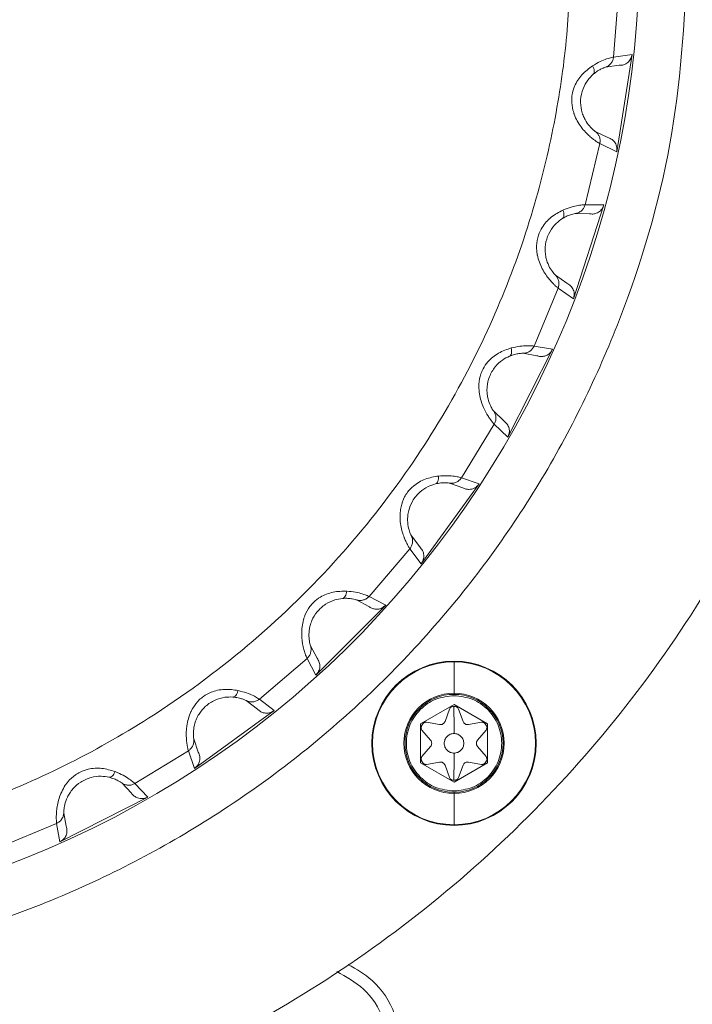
# Model space of a CAD drawing. Header units: millimetres. Extents: x 19214 to 26510, y -7957 to -532.
# Tile 18 of 150: x 21923 to 21950, y -5445 to -5405. Entities that reach past the tile are written whole.
import ezdxf

# ---------------------------------------------------------------- set-up
doc = ezdxf.new("R2010")
doc.units = ezdxf.units.MM
doc.header["$LTSCALE"] = 0.3175
doc.layers.add('1轮廓实线层', color=7, linetype='Continuous', lineweight=18)
doc.layers.add('7标注层', color=4, linetype='Continuous', lineweight=13)

msp = doc.modelspace()

# ---------------------------------------------------------------- linework, layer by layer
at = {"layer": '1轮廓实线层', "ltscale": 10}
for p, q in [((21947.079, -5404.113), (21946.878, -5406.665)), ((21946.878, -5406.665), (21947.633, -5406.558)), ((21947.633, -5406.558), (21947.003, -5410.537)), ((21946.544, -5407.082), (21947.109, -5407.004)), ((21946.642, -5409.951), (21946.129, -5409.701)), ((21946.318, -5410.201), (21945.72, -5412.691)), ((21946.328, -5410.101), (21946.318, -5410.201)), ((21947.003, -5410.537), (21946.318, -5410.201)), ((21946.483, -5412.703), (21945.238, -5416.534)), ((21945.325, -5413.051), (21945.896, -5413.061)), ((21945.72, -5412.691), (21946.483, -5412.703)), ((21944.973, -5415.899), (21944.506, -5415.572)), ((21944.614, -5416.096), (21943.634, -5418.461)), ((21945.238, -5416.534), (21944.614, -5416.096)), ((21944.386, -5418.593), (21942.557, -5422.182)), ((21943.634, -5418.461), (21944.386, -5418.593)), ((21943.187, -5418.755), (21943.749, -5418.855)), ((21942.394, -5421.513), (21941.984, -5421.117)), ((21942.009, -5421.651), (21940.671, -5423.834)), ((21942.557, -5422.182), (21942.009, -5421.651)), ((21940.671, -5423.834), (21941.393, -5424.082)), ((21941.393, -5424.082), (21939.025, -5427.341)), ((21940.184, -5424.055), (21940.723, -5424.241)), ((21938.969, -5426.655), (21938.625, -5426.2)), ((21938.566, -5426.731), (21936.904, -5428.678)), ((21939.025, -5427.341), (21938.566, -5426.731)), ((21936.904, -5428.678), (21937.578, -5429.035)), ((21937.578, -5429.035), (21934.729, -5431.884)), ((21936.388, -5428.819), (21936.891, -5429.088)), ((21934.782, -5431.197), (21934.513, -5430.694)), ((21934.372, -5431.21), (21932.425, -5432.872)), ((21934.729, -5431.884), (21934.372, -5431.21)), ((21940.366, -5431.35), (21940.366, -5432.623)), ((21940.366, -5432.623), (21940.366, -5432.674)), ((21931.893, -5432.931), (21932.349, -5433.275)), ((21932.425, -5432.872), (21933.035, -5433.331)), ((21938.999, -5433.883), (21940.366, -5433.093)), ((21940.366, -5433.093), (21941.734, -5433.883)), ((21933.035, -5433.331), (21929.776, -5435.699)), ((21939.999, -5433.778), (21940.183, -5433.272)), ((21940.319, -5433.173), (21940.414, -5433.173)), ((21940.55, -5433.272), (21940.734, -5433.778)), ((21938.999, -5435.462), (21938.999, -5433.883)), ((21939.044, -5433.964), (21939.092, -5433.882)), ((21939.239, -5433.812), (21939.776, -5433.907)), ((21940.957, -5433.907), (21941.494, -5433.812)), ((21941.641, -5433.882), (21941.688, -5433.964)), ((21941.734, -5433.883), (21941.734, -5435.462)), ((21939.411, -5434.547), (21939.06, -5434.129)), ((21941.671, -5434.131), (21941.322, -5434.547)), ((21941.688, -5433.964), (21941.72, -5434.037)), ((21929.935, -5435.029), (21929.749, -5434.49)), ((21929.528, -5434.977), (21927.345, -5436.315)), ((21929.776, -5435.699), (21929.528, -5434.977)), ((21939.06, -5435.216), (21939.411, -5434.798)), ((21941.322, -5434.798), (21941.671, -5435.214)), ((21940.366, -5436.252), (21938.999, -5435.462)), ((21939.092, -5435.463), (21939.044, -5435.381)), ((21939.776, -5435.438), (21939.239, -5435.533)), ((21941.734, -5435.462), (21940.366, -5436.252)), ((21940.957, -5435.438), (21940.922, -5435.435)), ((21941.494, -5435.533), (21940.957, -5435.438)), ((21941.688, -5435.381), (21941.641, -5435.463)), ((21941.72, -5435.307), (21941.688, -5435.381)), ((21940.183, -5436.073), (21939.999, -5435.567)), ((21940.734, -5435.567), (21940.55, -5436.073)), ((21926.811, -5436.29), (21927.207, -5436.701)), ((21927.345, -5436.315), (21927.876, -5436.863)), ((21940.414, -5436.172), (21940.319, -5436.172)), ((21940.366, -5436.671), (21940.366, -5436.722)), ((21940.366, -5436.722), (21940.366, -5437.995)), ((21927.876, -5436.863), (21924.287, -5438.692)), ((21924.449, -5437.517), (21924.449, -5437.493)), ((21924.549, -5438.055), (21924.449, -5437.517)), ((21924.155, -5437.94), (21921.79, -5438.92)), ((21924.287, -5438.692), (21924.155, -5437.94))]:
    msp.add_line(p, q, dxfattribs=at)
msp.add_circle((21940.366, -5434.672), 3.35, dxfattribs=at)
at = {"layer": '1轮廓实线层', "lineweight": 20, "ltscale": 10}
for centre, radius, start, end in [((21908.016, -5402.322), 39.901, 286.0561, 105.2953), ((21940.366, -5434.672), 3.343, 0, 180), ((21940.366, -5434.672), 3.323, 90, 180), ((21940.366, -5434.672), 3.323, 0, 90), ((21940.366, -5434.672), 2.049, 90, 270), ((21940.366, -5434.672), 1.999, 90, 270), ((21940.366, -5434.672), 2.049, 270, 90), ((21940.366, -5434.672), 1.999, 270, 90), ((21940.366, -5434.672), 3.343, 180, 0), ((21940.366, -5434.672), 3.323, 180, 270), ((21940.366, -5434.672), 3.323, 270, 0)]:
    msp.add_arc(centre, radius, start, end, dxfattribs=at)
at = {"layer": '1轮廓实线层', "ltscale": 10}
for points in [[(21958.016, -5402.322), (21957.946, -5404.336), (21957.805, -5408.362), (21956.674, -5414.314), (21954.885, -5420.092), (21952.399, -5425.61), (21949.27, -5430.789), (21945.539, -5435.553), (21941.261, -5439.832), (21936.498, -5443.565), (21931.321, -5446.697), (21925.803, -5449.182), (21920.027, -5450.984), (21914.075, -5452.077), (21908.035, -5452.444), (21901.995, -5452.081), (21896.043, -5450.993), (21890.265, -5449.195), (21884.746, -5446.715), (21879.566, -5443.587), (21874.8, -5439.858), (21870.52, -5435.581), (21866.782, -5430.821), (21863.659, -5425.642), (21861.132, -5420.135), (21860.029, -5416.26), (21859.478, -5414.322)], [(21867.874, -5414.322), (21868.709, -5416.67), (21870.381, -5421.365), (21874.421, -5427.703), (21879.433, -5433.265), (21885.375, -5437.839), (21892.028, -5441.29), (21899.189, -5443.507), (21906.628, -5444.42), (21914.112, -5443.999), (21921.403, -5442.259), (21928.27, -5439.253), (21934.496, -5435.079), (21939.881, -5429.866), (21944.264, -5423.782), (21947.474, -5417.018), (21949.529, -5409.788), (21949.786, -5404.811), (21949.914, -5402.322)], [(21940.366, -5432.728), (21940.112, -5432.758), (21939.603, -5432.816), (21938.956, -5433.266), (21938.523, -5433.908), (21938.372, -5434.672), (21938.523, -5435.437), (21938.956, -5436.079), (21939.603, -5436.529), (21940.112, -5436.587), (21940.366, -5436.617)], [(21940.366, -5436.617), (21940.621, -5436.587), (21941.13, -5436.529), (21941.777, -5436.079), (21942.209, -5435.437), (21942.361, -5434.672), (21942.209, -5433.908), (21941.777, -5433.266), (21941.13, -5432.816), (21940.621, -5432.758), (21940.366, -5432.728)], [(21940.183, -5433.272), (21940.19, -5433.257), (21940.203, -5433.228), (21940.228, -5433.208), (21940.241, -5433.198)], [(21940.241, -5433.198), (21940.253, -5433.191), (21940.277, -5433.178), (21940.305, -5433.175), (21940.319, -5433.173)], [(21940.414, -5433.173), (21940.426, -5433.174), (21940.452, -5433.177), (21940.475, -5433.189), (21940.486, -5433.195)], [(21940.486, -5433.195), (21940.5, -5433.205), (21940.528, -5433.225), (21940.543, -5433.256), (21940.55, -5433.272)], [(21939.092, -5433.882), (21939.1, -5433.87), (21939.117, -5433.847), (21939.141, -5433.833), (21939.154, -5433.826)], [(21939.154, -5433.826), (21939.167, -5433.821), (21939.195, -5433.81), (21939.224, -5433.812), (21939.239, -5433.812)], [(21939.776, -5433.907), (21939.799, -5433.909), (21939.846, -5433.912), (21939.913, -5433.886), (21939.968, -5433.842), (21939.988, -5433.799), (21939.999, -5433.778)], [(21940.734, -5433.778), (21940.744, -5433.799), (21940.765, -5433.842), (21940.82, -5433.886), (21940.887, -5433.912), (21940.934, -5433.909), (21940.957, -5433.907)], [(21941.494, -5433.812), (21941.509, -5433.812), (21941.539, -5433.81), (21941.567, -5433.821), (21941.58, -5433.827)], [(21941.58, -5433.827), (21941.593, -5433.834), (21941.617, -5433.848), (21941.633, -5433.871), (21941.641, -5433.882)], [(21939.027, -5434.035), (21939.027, -5434.022), (21939.029, -5433.998), (21939.039, -5433.975), (21939.044, -5433.964)], [(21939.06, -5434.129), (21939.05, -5434.115), (21939.031, -5434.086), (21939.028, -5434.052), (21939.027, -5434.035)], [(21939.966, -5434.672), (21939.972, -5434.62), (21939.984, -5434.515), (21940.077, -5434.383), (21940.209, -5434.291), (21940.314, -5434.278), (21940.366, -5434.272)], [(21940.366, -5434.272), (21940.419, -5434.278), (21940.524, -5434.291), (21940.656, -5434.383), (21940.748, -5434.515), (21940.76, -5434.62), (21940.766, -5434.672)], [(21941.706, -5434.037), (21941.704, -5434.054), (21941.701, -5434.089), (21941.681, -5434.117), (21941.671, -5434.131)], [(21939.411, -5434.798), (21939.423, -5434.779), (21939.448, -5434.741), (21939.458, -5434.672), (21939.448, -5434.604), (21939.423, -5434.566), (21939.411, -5434.547)], [(21940.366, -5435.072), (21940.314, -5435.066), (21940.209, -5435.054), (21940.077, -5434.962), (21939.984, -5434.83), (21939.972, -5434.725), (21939.966, -5434.672)], [(21940.766, -5434.672), (21940.76, -5434.725), (21940.748, -5434.83), (21940.656, -5434.962), (21940.524, -5435.054), (21940.419, -5435.066), (21940.366, -5435.072)], [(21941.322, -5434.547), (21941.31, -5434.566), (21941.284, -5434.604), (21941.28, -5434.65), (21941.278, -5434.672)], [(21941.278, -5434.672), (21941.28, -5434.695), (21941.284, -5434.741), (21941.31, -5434.779), (21941.322, -5434.798)], [(21939.027, -5435.31), (21939.028, -5435.293), (21939.031, -5435.259), (21939.05, -5435.23), (21939.06, -5435.216)], [(21939.044, -5435.381), (21939.039, -5435.37), (21939.029, -5435.347), (21939.027, -5435.323), (21939.027, -5435.31)], [(21939.152, -5435.518), (21939.14, -5435.511), (21939.116, -5435.497), (21939.1, -5435.474), (21939.092, -5435.463)], [(21939.239, -5435.533), (21939.224, -5435.533), (21939.194, -5435.535), (21939.166, -5435.524), (21939.152, -5435.518)], [(21939.999, -5435.567), (21939.988, -5435.546), (21939.968, -5435.503), (21939.913, -5435.459), (21939.846, -5435.433), (21939.799, -5435.436), (21939.776, -5435.438)], [(21940.922, -5435.435), (21940.902, -5435.437), (21940.861, -5435.44), (21940.806, -5435.469), (21940.76, -5435.511), (21940.743, -5435.548), (21940.734, -5435.567)], [(21941.579, -5435.519), (21941.566, -5435.524), (21941.538, -5435.535), (21941.509, -5435.533), (21941.494, -5435.533)], [(21941.641, -5435.463), (21941.633, -5435.474), (21941.616, -5435.498), (21941.592, -5435.512), (21941.579, -5435.519)], [(21941.671, -5435.214), (21941.681, -5435.228), (21941.701, -5435.256), (21941.704, -5435.29), (21941.706, -5435.308)], [(21940.247, -5436.15), (21940.233, -5436.14), (21940.205, -5436.12), (21940.19, -5436.089), (21940.183, -5436.073)], [(21940.319, -5436.172), (21940.306, -5436.171), (21940.281, -5436.168), (21940.258, -5436.156), (21940.247, -5436.15)], [(21940.492, -5436.147), (21940.48, -5436.154), (21940.455, -5436.167), (21940.428, -5436.17), (21940.414, -5436.172)], [(21940.55, -5436.073), (21940.543, -5436.088), (21940.53, -5436.117), (21940.505, -5436.137), (21940.492, -5436.147)]]:
    msp.add_open_spline(points, degree=3, dxfattribs=at)
for points, knots in [([(21945.123, -5402.322), (21945.095, -5403.4), (21945.039, -5405.616), (21944.569, -5409.002), (21943.748, -5412.568), (21942.482, -5416.269), (21940.713, -5420.038), (21938.395, -5423.79), (21935.489, -5427.418), (21931.98, -5430.797), (21928.258, -5433.529), (21924.511, -5435.64), (21920.861, -5437.21), (21917.035, -5438.392), (21913.073, -5439.156), (21909.052, -5439.489), (21905.049, -5439.381), (21901.112, -5438.853), (21896.934, -5437.829), (21892.613, -5436.202), (21888.323, -5433.893), (21884.547, -5431.183), (21881.304, -5428.195), (21878.585, -5425.042), (21876.368, -5421.819), (21874.616, -5418.605), (21873.251, -5415.472), (21872.6, -5413.353), (21872.283, -5412.322)], [0, 0, 0, 0, 21843.993631, 44907.163096, 69167.048649, 95960.097105, 124055.083106, 153407.100552, 185179.297095, 218036.733745, 251908.088628, 278497.493453, 305090.464425, 332306.395507, 359525.853015, 386741.784221, 413961.241854, 440550.646316, 467143.616956, 501011.833176, 533869.370232, 565644.605493, 594993.5492, 623088.472865, 649884.656519, 674141.405487, 697206.153163, 719051.710811, 719051.710811, 719051.710811, 719051.710811]), ([(21947.633, -5406.558), (21947.621, -5406.617), (21947.594, -5406.741), (21947.488, -5406.87), (21947.368, -5406.952), (21947.249, -5407), (21947.156, -5407.003), (21947.109, -5407.004)], [0, 0, 0, 0, 36549.903162, 76614.975653, 97365.644778, 125488.742796, 153678.255555, 153678.255555, 153678.255555, 153678.255555]), ([(21946.015, -5407.025), (21945.865, -5407.136), (21945.578, -5407.35), (21945.294, -5407.787), (21945.183, -5408.151), (21945.156, -5408.483), (21945.189, -5408.74), (21945.242, -5408.923), (21945.26, -5408.977), (21945.336, -5409.187), (21945.547, -5409.553), (21945.801, -5409.811), (21945.965, -5409.956), (21946.052, -5410.025), (21946.136, -5410.085), (21946.253, -5410.166), (21946.288, -5410.185), (21946.318, -5410.201)], [0, 0, 0, 0, 52643.966057, 101205.742355, 131368.648289, 150854.617388, 187369.525767, 197751.522427, 200855.635892, 202541.971113, 256820.286425, 312750.007442, 316165.256445, 341192.382882, 359678.057816, 369555.656911, 425065.339954, 425065.339954, 425065.339954, 425065.339954]), ([(21946.878, -5406.665), (21946.856, -5406.669), (21946.813, -5406.677), (21946.605, -5406.736), (21946.337, -5406.838), (21946.121, -5406.963), (21946.015, -5407.025)], [0, 0, 0, 0, 32555.838683, 64141.389686, 94707.754352, 124543.041248, 124543.041248, 124543.041248, 124543.041248]), ([(21946.049, -5407.367), (21946.062, -5407.351), (21946.088, -5407.319), (21946.092, -5407.236), (21946.07, -5407.136), (21946.033, -5407.062), (21946.015, -5407.025)], [0, 0, 0, 0, 30519.977439, 62269.469432, 94018.94068, 124538.908005, 124538.908005, 124538.908005, 124538.908005]), ([(21946.878, -5406.665), (21946.869, -5406.71), (21946.851, -5406.803), (21946.776, -5406.926), (21946.673, -5407.026), (21946.586, -5407.064), (21946.544, -5407.082)], [0, 0, 0, 0, 30507.04906, 62272.960924, 94038.549305, 124544.702614, 124544.702614, 124544.702614, 124544.702614]), ([(21946.129, -5409.701), (21946.111, -5409.687), (21946.076, -5409.662), (21945.903, -5409.506), (21945.735, -5409.276), (21945.626, -5409.043), (21945.544, -5408.777), (21945.511, -5408.403), (21945.603, -5407.972), (21945.806, -5407.603), (21945.972, -5407.442), (21946.049, -5407.367)], [0, 0, 0, 0, 39369.85842, 74261.016961, 104422.698284, 120316.737927, 137291.719526, 169096.021055, 203948.729321, 235300.536112, 262235.079402, 262235.079402, 262235.079402, 262235.079402]), ([(21946.049, -5407.367), (21946.11, -5407.319), (21946.237, -5407.221), (21946.392, -5407.142), (21946.508, -5407.094), (21946.531, -5407.087), (21946.544, -5407.082)], [0, 0, 0, 0, 27447.826101, 57084.155139, 89372.275391, 124540.170957, 124540.170957, 124540.170957, 124540.170957]), ([(21946.129, -5409.701), (21946.158, -5409.725), (21946.216, -5409.775), (21946.278, -5409.873), (21946.321, -5409.984), (21946.326, -5410.062), (21946.328, -5410.101)], [0, 0, 0, 0, 30157.226666, 61514.326975, 93264.799372, 124540.421027, 124540.421027, 124540.421027, 124540.421027]), ([(21947.003, -5410.537), (21947.009, -5410.474), (21947.022, -5410.348), (21946.961, -5410.196), (21946.886, -5410.095), (21946.788, -5410.014), (21946.701, -5409.976), (21946.642, -5409.951)], [0, 0, 0, 0, 38260.793775, 76516.546943, 96035.566296, 114725.698078, 153673.29055, 153673.29055, 153673.29055, 153673.29055]), ([(21944.811, -5412.912), (21944.646, -5412.998), (21944.329, -5413.164), (21943.981, -5413.551), (21943.814, -5413.894), (21943.735, -5414.217), (21943.728, -5414.476), (21943.751, -5414.665), (21943.761, -5414.722), (21943.802, -5414.941), (21943.954, -5415.335), (21944.165, -5415.63), (21944.304, -5415.799), (21944.379, -5415.88), (21944.452, -5415.953), (21944.555, -5416.051), (21944.587, -5416.075), (21944.614, -5416.096)], [0, 0, 0, 0, 52638.456405, 101195.149291, 131354.897875, 150838.827641, 187349.91388, 197730.823912, 200834.612528, 202520.771321, 256793.405392, 312717.27232, 316132.163702, 341156.670735, 359640.411051, 369516.976018, 425020.848937, 425020.848937, 425020.848937, 425020.848937]), ([(21944.791, -5413.255), (21944.806, -5413.241), (21944.837, -5413.213), (21944.854, -5413.132), (21944.848, -5413.03), (21944.823, -5412.95), (21944.811, -5412.912)], [0, 0, 0, 0, 30517.336956, 62264.082094, 94010.806488, 124528.133331, 124528.133331, 124528.133331, 124528.133331]), ([(21944.791, -5413.255), (21944.859, -5413.217), (21945, -5413.139), (21945.165, -5413.086), (21945.287, -5413.057), (21945.312, -5413.053), (21945.325, -5413.051)], [0, 0, 0, 0, 27445.45744, 57079.228936, 89364.562833, 124529.423478, 124529.423478, 124529.423478, 124529.423478]), ([(21945.72, -5412.691), (21945.698, -5412.691), (21945.654, -5412.693), (21945.44, -5412.718), (21945.159, -5412.777), (21944.926, -5412.867), (21944.811, -5412.912)], [0, 0, 0, 0, 32553.223451, 64136.237166, 94700.146416, 124533.03662, 124533.03662, 124533.03662, 124533.03662]), ([(21945.72, -5412.691), (21945.704, -5412.734), (21945.672, -5412.823), (21945.579, -5412.933), (21945.461, -5413.016), (21945.37, -5413.039), (21945.325, -5413.051)], [0, 0, 0, 0, 30504.538575, 62267.836359, 94030.810685, 124534.453581, 124534.453581, 124534.453581, 124534.453581]), ([(21946.483, -5412.703), (21946.461, -5412.759), (21946.415, -5412.878), (21946.291, -5412.988), (21946.159, -5413.051), (21946.034, -5413.08), (21945.942, -5413.068), (21945.896, -5413.061)], [0, 0, 0, 0, 36546.861149, 76608.598819, 97357.540858, 125478.298114, 153665.464577, 153665.464577, 153665.464577, 153665.464577]), ([(21944.506, -5415.572), (21944.49, -5415.556), (21944.459, -5415.526), (21944.313, -5415.344), (21944.183, -5415.091), (21944.112, -5414.844), (21944.072, -5414.568), (21944.098, -5414.193), (21944.257, -5413.783), (21944.514, -5413.45), (21944.704, -5413.316), (21944.791, -5413.255)], [0, 0, 0, 0, 39365.594621, 74252.974443, 104411.389238, 120303.707543, 137276.850738, 169077.707868, 203926.641526, 235275.052902, 262206.679152, 262206.679152, 262206.679152, 262206.679152]), ([(21944.506, -5415.572), (21944.535, -5415.608), (21944.595, -5415.681), (21944.642, -5415.817), (21944.653, -5415.961), (21944.627, -5416.051), (21944.614, -5416.096)], [0, 0, 0, 0, 30501.730383, 62262.492723, 94023.388997, 124525.490269, 124525.490269, 124525.490269, 124525.490269]), ([(21945.238, -5416.534), (21945.254, -5416.473), (21945.286, -5416.351), (21945.25, -5416.192), (21945.192, -5416.08), (21945.108, -5415.984), (21945.028, -5415.933), (21944.973, -5415.899)], [0, 0, 0, 0, 38260.373048, 76515.668851, 96035.395893, 114724.323244, 153654.259146, 153654.259146, 153654.259146, 153654.259146]), ([(21942.702, -5418.537), (21942.525, -5418.597), (21942.186, -5418.711), (21941.781, -5419.039), (21941.563, -5419.351), (21941.434, -5419.658), (21941.387, -5419.913), (21941.381, -5420.103), (21941.381, -5420.161), (21941.388, -5420.384), (21941.475, -5420.797), (21941.638, -5421.121), (21941.749, -5421.309), (21941.81, -5421.402), (21941.871, -5421.485), (21941.957, -5421.598), (21941.985, -5421.627), (21942.009, -5421.651)], [0, 0, 0, 0, 52629.31672, 101177.580831, 131332.094783, 150812.640558, 187317.387352, 197696.495345, 200799.745359, 202485.611764, 256748.823584, 312662.98159, 316077.279967, 341097.44265, 359577.97425, 369452.824311, 424947.061223, 424947.061223, 424947.061223, 424947.061223]), ([(21942.628, -5418.873), (21942.645, -5418.862), (21942.68, -5418.839), (21942.71, -5418.762), (21942.72, -5418.66), (21942.708, -5418.578), (21942.702, -5418.537)], [0, 0, 0, 0, 30512.544127, 62254.300927, 93996.035701, 124508.566148, 124508.566148, 124508.566148, 124508.566148]), ([(21943.634, -5418.461), (21943.612, -5418.459), (21943.568, -5418.453), (21943.353, -5418.444), (21943.066, -5418.459), (21942.822, -5418.511), (21942.702, -5418.537)], [0, 0, 0, 0, 32548.273929, 64126.485656, 94685.747885, 124514.102217, 124514.102217, 124514.102217, 124514.102217]), ([(21943.634, -5418.461), (21943.612, -5418.502), (21943.566, -5418.585), (21943.457, -5418.678), (21943.327, -5418.742), (21943.233, -5418.751), (21943.187, -5418.755)], [0, 0, 0, 0, 30499.831634, 62258.228245, 94016.302843, 124515.242799, 124515.242799, 124515.242799, 124515.242799]), ([(21944.386, -5418.593), (21944.355, -5418.645), (21944.291, -5418.755), (21944.151, -5418.845), (21944.012, -5418.886), (21943.883, -5418.895), (21943.794, -5418.868), (21943.749, -5418.855)], [0, 0, 0, 0, 36541.14576, 76596.618268, 97342.315447, 125458.675024, 153641.433423, 153641.433423, 153641.433423, 153641.433423]), ([(21941.984, -5421.117), (21941.97, -5421.099), (21941.945, -5421.064), (21941.829, -5420.862), (21941.74, -5420.591), (21941.709, -5420.336), (21941.712, -5420.058), (21941.797, -5419.692), (21942.018, -5419.311), (21942.324, -5419.023), (21942.532, -5418.92), (21942.628, -5418.873)], [0, 0, 0, 0, 39358.592386, 74239.766488, 104392.816734, 120282.308069, 137252.432001, 169047.639954, 203890.36645, 235233.231654, 262160.040606, 262160.040606, 262160.040606, 262160.040606]), ([(21942.628, -5418.873), (21942.701, -5418.846), (21942.852, -5418.792), (21943.024, -5418.765), (21943.149, -5418.755), (21943.174, -5418.755), (21943.187, -5418.755)], [0, 0, 0, 0, 27441.096242, 57070.248682, 89350.575195, 124509.825343, 124509.825343, 124509.825343, 124509.825343]), ([(21941.984, -5421.117), (21942.007, -5421.157), (21942.055, -5421.238), (21942.08, -5421.38), (21942.068, -5421.524), (21942.028, -5421.61), (21942.009, -5421.651)], [0, 0, 0, 0, 30495.96438, 62250.722713, 94005.614955, 124501.950156, 124501.950156, 124501.950156, 124501.950156]), ([(21942.557, -5422.182), (21942.582, -5422.124), (21942.633, -5422.008), (21942.622, -5421.845), (21942.582, -5421.726), (21942.514, -5421.618), (21942.443, -5421.556), (21942.394, -5421.513)], [0, 0, 0, 0, 38248.52457, 76492.010666, 96004.757896, 114688.910338, 153624.25743, 153624.25743, 153624.25743, 153624.25743]), ([(21939.738, -5423.764), (21939.554, -5423.795), (21939.201, -5423.855), (21938.751, -5424.115), (21938.486, -5424.389), (21938.311, -5424.672), (21938.224, -5424.917), (21938.188, -5425.104), (21938.18, -5425.16), (21938.152, -5425.382), (21938.173, -5425.803), (21938.283, -5426.149), (21938.363, -5426.353), (21938.41, -5426.453), (21938.457, -5426.545), (21938.524, -5426.67), (21938.547, -5426.703), (21938.566, -5426.731)], [0, 0, 0, 0, 52616.771246, 101153.46144, 131300.786604, 150776.688829, 187272.733809, 197649.367456, 200751.877558, 202437.341881, 256687.618072, 312588.446885, 316001.931702, 341016.129548, 359492.255162, 369364.751662, 424845.759486, 424845.759486, 424845.759486, 424845.759486]), ([(21939.613, -5424.084), (21939.632, -5424.075), (21939.67, -5424.058), (21939.711, -5423.986), (21939.737, -5423.887), (21939.738, -5423.804), (21939.738, -5423.764)], [0, 0, 0, 0, 30505.707264, 62240.354201, 93974.980401, 124480.677556, 124480.677556, 124480.677556, 124480.677556]), ([(21940.671, -5423.834), (21940.649, -5423.828), (21940.607, -5423.816), (21940.396, -5423.774), (21940.11, -5423.743), (21939.861, -5423.757), (21939.738, -5423.764)], [0, 0, 0, 0, 32541.109202, 64112.369718, 94664.905015, 124486.693308, 124486.693308, 124486.693308, 124486.693308]), ([(21940.671, -5423.834), (21940.642, -5423.871), (21940.584, -5423.946), (21940.462, -5424.021), (21940.324, -5424.063), (21940.23, -5424.058), (21940.184, -5424.055)], [0, 0, 0, 0, 30493.045256, 62244.375453, 93995.382316, 124487.532232, 124487.532232, 124487.532232, 124487.532232]), ([(21938.625, -5426.2), (21938.615, -5426.179), (21938.596, -5426.141), (21938.513, -5425.923), (21938.467, -5425.642), (21938.476, -5425.385), (21938.523, -5425.111), (21938.664, -5424.762), (21938.942, -5424.421), (21939.289, -5424.184), (21939.511, -5424.115), (21939.613, -5424.084)], [0, 0, 0, 0, 39349.002264, 74221.712632, 104367.406932, 120253.040887, 137219.056853, 169006.494282, 203840.788476, 235175.994506, 262096.291168, 262096.291168, 262096.291168, 262096.291168]), ([(21939.613, -5424.084), (21939.689, -5424.069), (21939.847, -5424.038), (21940.021, -5424.039), (21940.146, -5424.049), (21940.171, -5424.053), (21940.184, -5424.055)], [0, 0, 0, 0, 27434.972196, 57057.422397, 89330.422023, 124481.84827, 124481.84827, 124481.84827, 124481.84827]), ([(21941.393, -5424.082), (21941.354, -5424.129), (21941.274, -5424.227), (21941.122, -5424.294), (21940.977, -5424.313), (21940.849, -5424.302), (21940.765, -5424.261), (21940.723, -5424.241)], [0, 0, 0, 0, 36532.8947, 76579.322743, 97320.335547, 125430.346427, 153606.741135, 153606.741135, 153606.741135, 153606.741135]), ([(21938.625, -5426.2), (21938.642, -5426.243), (21938.677, -5426.33), (21938.679, -5426.474), (21938.645, -5426.614), (21938.592, -5426.693), (21938.566, -5426.731)], [0, 0, 0, 0, 30488.195273, 62234.86381, 93981.666222, 124470.232223, 124470.232223, 124470.232223, 124470.232223]), ([(21939.025, -5427.341), (21939.059, -5427.288), (21939.127, -5427.181), (21939.142, -5427.019), (21939.121, -5426.895), (21939.07, -5426.777), (21939.01, -5426.704), (21938.969, -5426.655)], [0, 0, 0, 0, 38239.505423, 76473.965028, 95982.321938, 114661.838372, 153584.013164, 153584.013164, 153584.013164, 153584.013164]), ([(21935.994, -5428.462), (21935.807, -5428.464), (21935.449, -5428.468), (21934.963, -5428.654), (21934.659, -5428.884), (21934.441, -5429.136), (21934.318, -5429.364), (21934.253, -5429.543), (21934.236, -5429.598), (21934.173, -5429.812), (21934.129, -5430.232), (21934.183, -5430.59), (21934.231, -5430.804), (21934.26, -5430.911), (21934.293, -5431.009), (21934.34, -5431.143), (21934.357, -5431.179), (21934.372, -5431.21)], [0, 0, 0, 0, 52601.122482, 101123.377624, 131261.736604, 150731.846683, 187217.037297, 197590.584892, 200692.172335, 202377.13546, 256611.277201, 312495.480676, 315907.950509, 340914.708728, 359385.338827, 369254.899744, 424719.407089, 424719.407089, 424719.407089, 424719.407089]), ([(21935.82, -5428.758), (21935.84, -5428.753), (21935.88, -5428.742), (21935.932, -5428.678), (21935.973, -5428.584), (21935.987, -5428.502), (21935.994, -5428.462)], [0, 0, 0, 0, 30496.999346, 62222.58756, 93948.155045, 124445.144283, 124445.144283, 124445.144283, 124445.144283]), ([(21936.904, -5428.678), (21936.883, -5428.668), (21936.844, -5428.65), (21936.641, -5428.575), (21936.364, -5428.5), (21936.116, -5428.475), (21935.994, -5428.462)], [0, 0, 0, 0, 32531.902916, 64094.23153, 94638.123134, 124451.474471, 124451.474471, 124451.474471, 124451.474471]), ([(21936.904, -5428.678), (21936.87, -5428.71), (21936.801, -5428.774), (21936.668, -5428.829), (21936.525, -5428.85), (21936.433, -5428.829), (21936.388, -5428.819)], [0, 0, 0, 0, 30484.34017, 62226.606069, 93968.548726, 124451.993814, 124451.993814, 124451.993814, 124451.993814]), ([(21934.513, -5430.694), (21934.506, -5430.672), (21934.493, -5430.631), (21934.445, -5430.403), (21934.444, -5430.118), (21934.493, -5429.866), (21934.583, -5429.602), (21934.776, -5429.28), (21935.104, -5428.987), (21935.484, -5428.807), (21935.714, -5428.774), (21935.82, -5428.758)], [0, 0, 0, 0, 39337.094918, 74199.252998, 104335.825368, 120216.652401, 137177.534517, 168955.353211, 203779.106737, 235104.830895, 262016.981607, 262016.981607, 262016.981607, 262016.981607]), ([(21935.82, -5428.758), (21935.897, -5428.756), (21936.058, -5428.75), (21936.23, -5428.778), (21936.352, -5428.808), (21936.375, -5428.815), (21936.388, -5428.819)], [0, 0, 0, 0, 27427.109154, 57041.069378, 89304.819362, 124446.171014, 124446.171014, 124446.171014, 124446.171014]), ([(21937.578, -5429.035), (21937.533, -5429.075), (21937.438, -5429.16), (21937.277, -5429.202), (21937.131, -5429.198), (21937.006, -5429.167), (21936.93, -5429.114), (21936.891, -5429.088)], [0, 0, 0, 0, 36522.308284, 76557.13211, 97292.134703, 125394.000057, 153562.23001, 153562.23001, 153562.23001, 153562.23001]), ([(21934.513, -5430.694), (21934.523, -5430.739), (21934.544, -5430.831), (21934.523, -5430.974), (21934.468, -5431.107), (21934.404, -5431.176), (21934.372, -5431.21)], [0, 0, 0, 0, 30478.611978, 62215.301663, 93952.12519, 124431.107808, 124431.107808, 124431.107808, 124431.107808]), ([(21934.729, -5431.884), (21934.771, -5431.836), (21934.855, -5431.742), (21934.895, -5431.584), (21934.894, -5431.458), (21934.862, -5431.334), (21934.814, -5431.253), (21934.782, -5431.197)], [0, 0, 0, 0, 38227.805081, 76450.56055, 95953.08012, 114626.737262, 153534.50564, 153534.50564, 153534.50564, 153534.50564]), ([(21931.56, -5432.517), (21931.376, -5432.49), (21931.021, -5432.438), (21930.512, -5432.546), (21930.176, -5432.725), (21929.921, -5432.94), (21929.763, -5433.146), (21929.672, -5433.312), (21929.646, -5433.364), (21929.551, -5433.565), (21929.441, -5433.973), (21929.439, -5434.336), (21929.452, -5434.554), (21929.465, -5434.664), (21929.482, -5434.766), (21929.507, -5434.906), (21929.519, -5434.944), (21929.528, -5434.977)], [0, 0, 0, 0, 52582.753621, 101088.064242, 131215.898334, 150679.209484, 187151.6591, 197521.584132, 200622.088459, 202306.463164, 256521.665752, 312386.353855, 315797.631639, 340795.657603, 359259.83794, 369125.951916, 424571.090452, 424571.090452, 424571.090452, 424571.090452]), ([(21931.342, -5432.782), (21931.362, -5432.78), (21931.404, -5432.776), (21931.465, -5432.72), (21931.52, -5432.634), (21931.547, -5432.555), (21931.56, -5432.517)], [0, 0, 0, 0, 30486.630378, 62201.431905, 93916.21271, 124402.832984, 124402.832984, 124402.832984, 124402.832984]), ([(21932.425, -5432.872), (21932.407, -5432.86), (21932.37, -5432.835), (21932.182, -5432.729), (21931.92, -5432.612), (21931.679, -5432.548), (21931.56, -5432.517)], [0, 0, 0, 0, 32520.87952, 64072.513276, 94606.055119, 124409.304237, 124409.304237, 124409.304237, 124409.304237]), ([(21929.749, -5434.49), (21929.745, -5434.467), (21929.739, -5434.425), (21929.727, -5434.192), (21929.771, -5433.91), (21929.858, -5433.669), (21929.988, -5433.422), (21930.229, -5433.134), (21930.599, -5432.896), (21931.003, -5432.778), (21931.235, -5432.781), (21931.342, -5432.782)], [0, 0, 0, 0, 39323.14294, 74172.936135, 104298.819712, 120174.014145, 137128.880582, 168895.428413, 203706.830616, 235021.44421, 261924.049724, 261924.049724, 261924.049724, 261924.049724]), ([(21931.342, -5432.782), (21931.419, -5432.792), (21931.578, -5432.812), (21931.744, -5432.866), (21931.86, -5432.914), (21931.882, -5432.925), (21931.893, -5432.931)], [0, 0, 0, 0, 27417.740844, 57021.585807, 89274.315436, 124403.663634, 124403.663634, 124403.663634, 124403.663634]), ([(21932.425, -5432.872), (21932.387, -5432.898), (21932.308, -5432.951), (21932.168, -5432.985), (21932.024, -5432.983), (21931.936, -5432.948), (21931.893, -5432.931)], [0, 0, 0, 0, 30473.92988, 62205.35591, 93936.458806, 124409.4939, 124409.4939, 124409.4939, 124409.4939]), ([(21933.035, -5433.331), (21932.984, -5433.363), (21932.878, -5433.432), (21932.712, -5433.449), (21932.569, -5433.422), (21932.45, -5433.372), (21932.383, -5433.307), (21932.349, -5433.275)], [0, 0, 0, 0, 36509.645126, 76530.587767, 97258.400979, 125350.522707, 153508.986019, 153508.986019, 153508.986019, 153508.986019]), ([(21940.366, -5434.272), (21940.366, -5434.064), (21940.367, -5433.672), (21940.363, -5433.333), (21940.361, -5433.174)], [0, 0, 0, 0, 37445.703153, 70217.659911, 70217.659911, 70217.659911, 70217.659911]), ([(21929.749, -5434.49), (21929.752, -5434.536), (21929.757, -5434.63), (21929.715, -5434.768), (21929.64, -5434.89), (21929.565, -5434.948), (21929.528, -5434.977)], [0, 0, 0, 0, 30467.448659, 62192.514231, 93917.713594, 124385.532753, 124385.532753, 124385.532753, 124385.532753]), ([(21937.023, -5434.672), (21937.026, -5434.672), (21937.031, -5434.672), (21937.04, -5434.672), (21937.044, -5434.672)], [0, 0, 0, 0, 39312.338955, 70200.5804, 70200.5804, 70200.5804, 70200.5804]), ([(21943.689, -5434.672), (21943.694, -5434.672), (21943.702, -5434.672), (21943.707, -5434.672), (21943.71, -5434.672)], [0, 0, 0, 0, 39332.675931, 70236.946194, 70236.946194, 70236.946194, 70236.946194]), ([(21929.776, -5435.699), (21929.825, -5435.658), (21929.923, -5435.578), (21929.987, -5435.428), (21930.005, -5435.304), (21929.993, -5435.177), (21929.959, -5435.089), (21929.935, -5435.029)], [0, 0, 0, 0, 38213.902677, 76422.753931, 95918.271147, 114585.038736, 153476.945341, 153476.945341, 153476.945341, 153476.945341]), ([(21940.361, -5436.17), (21940.363, -5436.012), (21940.367, -5435.673), (21940.366, -5435.281), (21940.366, -5435.072)], [0, 0, 0, 0, 32770.271012, 70218.159095, 70218.159095, 70218.159095, 70218.159095]), ([(21926.547, -5435.828), (21926.369, -5435.772), (21926.027, -5435.666), (21925.507, -5435.693), (21925.147, -5435.817), (21924.862, -5435.99), (21924.674, -5436.168), (21924.557, -5436.318), (21924.524, -5436.365), (21924.398, -5436.55), (21924.226, -5436.935), (21924.167, -5437.293), (21924.146, -5437.511), (21924.142, -5437.621), (21924.142, -5437.725), (21924.146, -5437.867), (21924.151, -5437.906), (21924.155, -5437.94)], [0, 0, 0, 0, 52562.11474, 101048.386604, 131164.381809, 150620.067272, 187078.264923, 197444.104307, 200543.371429, 202227.056383, 256420.979511, 312263.740925, 315673.678962, 340661.894242, 359118.839395, 368981.069074, 424404.445472, 424404.445472, 424404.445472, 424404.445472]), ([(21926.29, -5436.056), (21926.31, -5436.057), (21926.352, -5436.06), (21926.421, -5436.014), (21926.489, -5435.938), (21926.528, -5435.864), (21926.547, -5435.828)], [0, 0, 0, 0, 30474.531966, 62177.081344, 93879.817821, 124354.779716, 124354.779716, 124354.779716, 124354.779716]), ([(21927.345, -5436.315), (21927.329, -5436.299), (21927.297, -5436.269), (21927.128, -5436.135), (21926.887, -5435.979), (21926.659, -5435.878), (21926.547, -5435.828)], [0, 0, 0, 0, 32508.307957, 64047.746232, 94569.486297, 124361.214796, 124361.214796, 124361.214796, 124361.214796]), ([(21924.449, -5437.493), (21924.449, -5437.47), (21924.449, -5437.428), (21924.474, -5437.196), (21924.562, -5436.925), (21924.686, -5436.7), (21924.852, -5436.477), (21925.136, -5436.23), (21925.539, -5436.052), (21925.956, -5435.999), (21926.184, -5436.038), (21926.29, -5436.056)], [0, 0, 0, 0, 39307.986843, 74144.132745, 104257.850734, 120126.678856, 137074.778516, 168828.450247, 203625.9586, 234927.95166, 261819.77402, 261819.77402, 261819.77402, 261819.77402]), ([(21926.29, -5436.056), (21926.364, -5436.078), (21926.519, -5436.122), (21926.673, -5436.202), (21926.78, -5436.267), (21926.801, -5436.282), (21926.811, -5436.29)], [0, 0, 0, 0, 27407.07688, 56999.454327, 89239.659009, 124355.366902, 124355.366902, 124355.366902, 124355.366902]), ([(21927.345, -5436.315), (21927.303, -5436.334), (21927.218, -5436.374), (21927.074, -5436.386), (21926.932, -5436.361), (21926.851, -5436.313), (21926.811, -5436.29)], [0, 0, 0, 0, 30462.069251, 62181.145172, 93899.898058, 124361.072798, 124361.072798, 124361.072798, 124361.072798]), ([(21927.876, -5436.863), (21927.821, -5436.887), (21927.705, -5436.938), (21927.539, -5436.929), (21927.401, -5436.88), (21927.292, -5436.812), (21927.235, -5436.738), (21927.207, -5436.701)], [0, 0, 0, 0, 36495.21509, 76500.339761, 97219.960487, 125300.979091, 153448.313047, 153448.313047, 153448.313047, 153448.313047]), ([(21924.449, -5437.493), (21924.445, -5437.539), (21924.436, -5437.633), (21924.372, -5437.763), (21924.279, -5437.872), (21924.196, -5437.918), (21924.155, -5437.94)], [0, 0, 0, 0, 30455.052436, 62167.137972, 93879.316012, 124334.624614, 124334.624614, 124334.624614, 124334.624614]), ([(21924.287, -5438.692), (21924.341, -5438.66), (21924.451, -5438.595), (21924.537, -5438.457), (21924.575, -5438.338), (21924.583, -5438.21), (21924.563, -5438.118), (21924.549, -5438.055)], [0, 0, 0, 0, 38198.180176, 76391.307218, 95878.927706, 114537.905199, 153412.744338, 153412.744338, 153412.744338, 153412.744338]), ([(21935.581, -5443.978), (21935.964, -5444.194), (21936.775, -5444.651), (21937.593, -5445.891), (21937.709, -5446.867), (21937.766, -5447.356)], [0, 0, 0, 0, 30658.227215, 64977.229338, 99296.231461, 99296.231461, 99296.231461, 99296.231461]), ([(21938.266, -5447.356), (21938.2, -5446.803), (21938.068, -5445.699), (21937.211, -5444.369), (21936.386, -5443.894), (21936.044, -5443.698)], [0, 0, 0, 0, 36661.389374, 73322.778749, 99302.609713, 99302.609713, 99302.609713, 99302.609713])]:
    msp.add_open_spline(points, degree=3, knots=knots, dxfattribs=at)
at = {"layer": '7标注层', "ltscale": 10}
msp.add_arc((21908.016, -5402.322), 534.257, 193, 167, dxfattribs=at)

doc.saveas('drawing.dxf')
